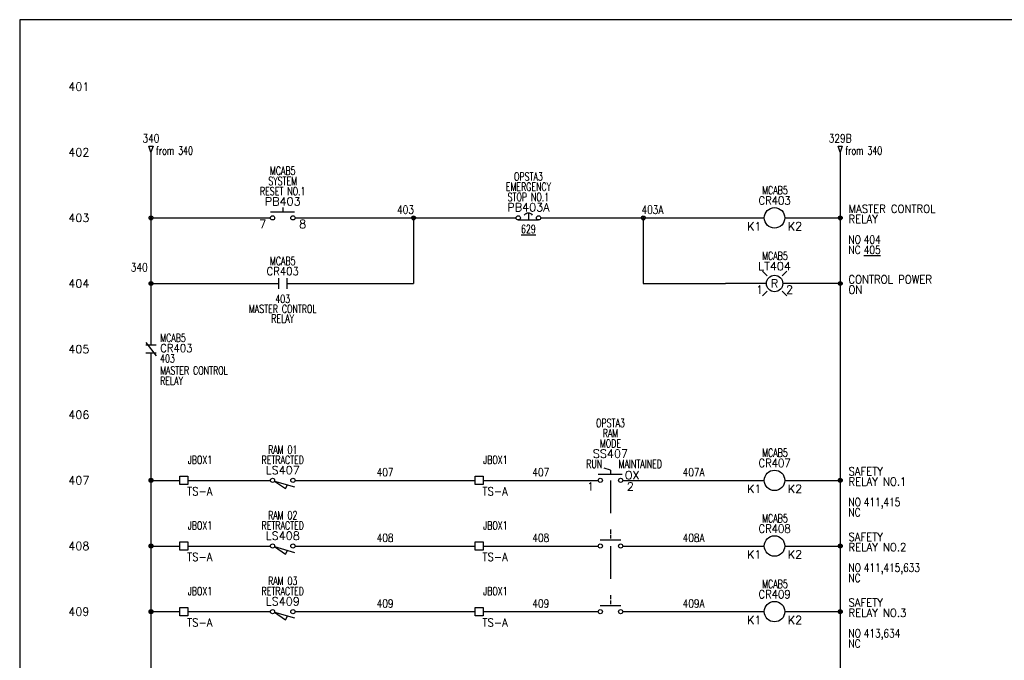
# Model space of a CAD drawing. Header units: inches. Extents: x 0 to 30, y 0 to 19.
# Tile 2 of 3: x 0 to 15, y 9.3 to 19. Entities that reach past the tile are written whole.
import ezdxf
from ezdxf.enums import TextEntityAlignment as Align

# ---------------------------------------------------------------- set-up
doc = ezdxf.new("R2010")
doc.units = ezdxf.units.IN
doc.header["$MEASUREMENT"] = 0
doc.linetypes.add('DASHED', pattern=[0.75, 0.5, -0.25])
for name, color, linetype in [('BLK_14AWG', 252, 'Continuous'), ('DESC', 1, 'Continuous'), ('DESCCHILD', 7, 'Continuous'), ('LINK', 8, 'DASHED'), ('LOC', 140, 'Continuous'), ('MISC', 30, 'Continuous'), ('POS', 7, 'Continuous'), ('RED_18AWG', 1, 'Continuous'), ('SYMS', 7, 'Continuous'), ('TAGS', 30, 'Continuous'), ('TERMS', 6, 'Continuous'), ('WHT_16AWG', 7, 'Continuous'), ('WIRECOPY', 52, 'Continuous'), ('WIRENO', 3, 'Continuous'), ('WIREREF_DEST', 62, 'Continuous'), ('XREF', 7, 'Continuous'), ('XREFCHILD', 7, 'Continuous')]:
    doc.layers.add(name, color=color, linetype=linetype)
doc.layers.add('Viewports', color=3, linetype='Continuous', plot=False)
doc.styles.add('WD', font='romans.shx')

# ---------------------------------------------------------------- blocks, each defined once
blk = doc.blocks.new('WD_MLRH')
at = {"style": 'WD'}
blk.add_attdef('RUNGFIRST', text='', height=0.125, dxfattribs=at).set_placement((-0.25, 0), align=Align.MIDDLE_RIGHT)
at = {"style": 'WD', "flags": 1}
for tag, p in [('RUNGHORV', (-0.25, -0.127)), ('RUNGINC', (-0.25, -0.163)), ('WIREMODE', (-0.25, -0.281)), ('RUNGDIST', (-0.25, -0.2)), ('RUNGCNT', (-0.25, -0.237)), ('WIREFMT', (-0.25, -0.321)), ('WIRE-START', (-0.25, -0.356)), ('WIRE-GSUF', (-0.25, -0.396)), ('PH3SPACE', (-0.25, -0.437))]:
    blk.add_attdef(tag, text='', height=0.025, dxfattribs=at).set_placement(p, align=Align.RIGHT)
blk = doc.blocks.new('WDDOT')
for radius in [0.03, 0.0187, 0.00929]:
    blk.add_circle((0, 0), radius)
blk = doc.blocks.new('HSS112')
for p, q in [((0, 0.156), (-0.094, 0.188)), ((0, 0.156), (0, 0.094)), ((-0.185, 0.094), (0.18, 0.094))]:
    blk.add_line(p, q)
for centre in [(-0.155, 0), (0.155, 0)]:
    blk.add_circle(centre, 0.0322)
at = {"style": 'WD', "width": 0.7}
for tag, p in [('INST', (0, 0.982)), ('LOC', (0, 0.812)), ('DESC1', (0, 0.656)), ('DESC2', (0, 0.5)), ('XREF', (0, -0.219))]:
    blk.add_attdef(tag, text='', height=0.125, dxfattribs=at).set_placement(p, align=Align.CENTER)
at = {"style": 'WD'}
blk.add_attdef('TAG1', text='', height=0.125, dxfattribs=at).set_placement((0, 0.344), align=Align.CENTER)
at = {"style": 'WD', "width": 0.7}
blk.add_attdef('POS1', text='', height=0.125, dxfattribs=at).set_placement((-0.125, 0.188), align=Align.RIGHT)
blk.add_attdef('POS2', (0.125, 0.188), '', height=0.125, dxfattribs=at)
at = {"style": 'WD'}
for tag, p, height in [('X2LINK', (0, 0.219), 0.01), ('X8LINK', (0, 0), 0.01), ('STATE', (0.219, 0.016), 0.125)]:
    blk.add_attdef(tag, p, '', height=height, dxfattribs=at)
for tag, p, height, flags in [('FAMILY', (0.205, 0.152), 0.01, 9), ('X4TERM01', (-0.188, 0), 0.0125, 1), ('X1TERM02', (0.188, 0), 0.0125, 1), ('CONTACT', (0.205, 0.136), 0.01, 1)]:
    blk.add_attdef(tag, p, '', height=height, dxfattribs=dict(at, flags=flags))
at = {"linetype": 'Continuous', "style": 'WD', "flags": 9}
for tag, p in [('ASSYCODE', (0.25, 0.094)), ('MFG', (0.23, 0.108)), ('CAT', (0.232, 0.121))]:
    blk.add_attdef(tag, text='', height=0.01, dxfattribs=at).set_placement(p, align=Align.CENTER)
at = {"linetype": 'Continuous', "style": 'WD', "flags": 8}
blk.add_attdef('TERM01', text='', height=0.125, dxfattribs=at).set_placement((-0.25, -0.031), align=Align.TOP_RIGHT)
blk.add_attdef('TERM02', text='', height=0.125, dxfattribs=at).set_placement((0.25, -0.031), align=Align.TOP_LEFT)
blk = doc.blocks.new('HLS11')
at = {"linetype": 'Continuous'}
for p, q in [((-0.125, -0.01), (0.041, -0.124)), ((-0.125, -0.01), (0.179, -0.097)), ((0.041, -0.124), (0.073, -0.067))]:
    blk.add_line(p, q, dxfattribs=at)
for centre in [(-0.155, 0), (0.155, 0)]:
    blk.add_circle(centre, 0.0322)
at = {"style": 'WD', "width": 0.7}
for tag, p in [('INST', (0, 0.719)), ('LOC', (0, 0.562)), ('DESC1', (0, 0.406)), ('DESC2', (0, 0.25)), ('XREF', (0, -0.299)), ('WDTAGALT', (0.006, -0.438))]:
    blk.add_attdef(tag, text='', height=0.125, dxfattribs=at).set_placement(p, align=Align.CENTER)
at = {"style": 'WD'}
blk.add_attdef('TAG1', text='', height=0.125, dxfattribs=at).set_placement((0, 0.094), align=Align.CENTER)
for tag, p, height, flags in [('X4TERM01', (-0.188, 0), 0.0125, 1), ('CONTACT', (0.038, 0.02), 0.01, 1), ('FAMILY', (0.038, 0.037), 0.01, 9), ('X1TERM02', (0.188, 0), 0.0125, 1)]:
    blk.add_attdef(tag, p, '', height=height, dxfattribs=dict(at, flags=flags))
for tag, p in [('X2LINK', (0, 0.031)), ('X8LINK', (0, -0.156))]:
    blk.add_attdef(tag, p, '', height=0.01, dxfattribs=at)
at = {"linetype": 'Continuous', "style": 'WD', "flags": 9}
for tag, p in [('CAT', (0.063, -0.007)), ('ASSYCODE', (0.062, -0.047)), ('MFG', (0.063, -0.027))]:
    blk.add_attdef(tag, text='', height=0.01, dxfattribs=at).set_placement(p, align=Align.CENTER)
at = {"linetype": 'Continuous', "style": 'WD', "flags": 8}
blk.add_attdef('TERM01', text='', height=0.125, dxfattribs=at).set_placement((-0.25, -0.031), align=Align.TOP_RIGHT)
blk.add_attdef('TERM02', text='', height=0.125, dxfattribs=at).set_placement((0.25, -0.031), align=Align.TOP_LEFT)
blk = doc.blocks.new('HCR1')
blk.add_circle((0, 0), 0.156)
at = {"style": 'WD'}
for tag, width, p in [('INST', 0.7, (0.006, 0.528)), ('LOC', 0.7, (0.006, 0.359)), ('TAG1', 0.9, (0, 0.202))]:
    blk.add_attdef(tag, text='', height=0.125, dxfattribs=dict(at, width=width)).set_placement(p, align=Align.CENTER)
at = {"style": 'WD', "flags": 9}
blk.add_attdef('FAMILY', text='', height=0.01, dxfattribs=at).set_placement((-0.005, 0.17), align=Align.CENTER)
at = {"linetype": 'Continuous', "style": 'WD', "flags": 1}
for tag, p in [('CAT', (0, 0.159)), ('MFG', (0, 0.14))]:
    blk.add_attdef(tag, text='', height=0.01, dxfattribs=at).set_placement(p, align=Align.MIDDLE)
at = {"style": 'WD'}
for tag, p, width in [('DESC1', (1.126, 0.076), 0.9), ('DESC2', (1.126, -0.081), 0.9), ('DESC3', (1.126, -0.237), 0.9), ('XREFNO', (1.359, -0.393), 0.8), ('XREFNC', (1.359, -0.549), 0.8)]:
    blk.add_attdef(tag, p, '', height=0.125, dxfattribs=dict(at, width=width))
at = {"style": 'WD', "flags": 1}
for tag, p in [('X4TERM01', (-0.156, 0)), ('X1TERM02', (0.156, 0))]:
    blk.add_attdef(tag, p, '', height=0.0125, dxfattribs=at)
at = {"linetype": 'Continuous', "style": 'WD', "flags": 9}
blk.add_attdef('ASSYCODE', text='', height=0.01, dxfattribs=at).set_placement((0, 0.125), align=Align.CENTER)
at = {"linetype": 'Continuous', "style": 'WD'}
blk.add_attdef('TERM01', text='', height=0.125, dxfattribs=at).set_placement((-0.2, -0.066), align=Align.TOP_RIGHT)
blk.add_attdef('TERM02', text='', height=0.125, dxfattribs=at).set_placement((0.2, -0.066), align=Align.TOP_LEFT)
at = {"style": 'WD', "width": 0.8, "flags": 8}
for tag, p in [('NO', (1.126, -0.393)), ('NC', (1.126, -0.549))]:
    blk.add_attdef(tag, p, '', height=0.125, dxfattribs=at)
blk = doc.blocks.new('HA1D2')
blk.add_lwpolyline([(0, 0.094), (0.031, 0.094), (0, 0), (-0.031, 0.094), (0, 0.094)])
at = {"style": 'WD', "width": 0.8, "flags": 8}
blk.add_attdef('WIRENO', text='', height=0.125, dxfattribs=at).set_placement((0, 0.15), align=Align.CENTER)
at = {"style": 'WD', "flags": 1}
for tag, p in [('X8TERM01', (0, 0)), ('SIGCODE', (0.026, 0.066))]:
    blk.add_attdef(tag, p, '', height=0.01, dxfattribs=at)
at = {"style": 'WD', "width": 0.7}
for tag, p in [('XREF', (0.077, -0.037)), ('DESC1', (0.077, -0.206))]:
    blk.add_attdef(tag, p, '', height=0.125, dxfattribs=at)
blk = doc.blocks.new('HT0W01')
for p, q in [((-0.062, 0.062), (0.062, 0.062)), ((-0.062, -0.062), (-0.062, 0.062)), ((0.062, 0.062), (0.062, -0.062)), ((0.062, -0.062), (-0.062, -0.062))]:
    blk.add_line(p, q)
at = {"style": 'WD'}
for tag, p, width in [('INST', (0.062, 0.42), 0.7), ('LOC', (0.062, 0.25), 0.7), ('DESC1', (0.05, -0.385), 0.8)]:
    blk.add_attdef(tag, p, '', height=0.125, dxfattribs=dict(at, width=width))
at = {"linetype": 'Continuous', "style": 'WD', "width": 0.8, "flags": 8}
blk.add_attdef('WIRENO', text='', height=0.125, dxfattribs=at).set_placement((0, 0.094), align=Align.CENTER)
at = {"style": 'WD', "flags": 1}
for tag, p, height in [('X4TERM01', (-0.062, 0), 0.0125), ('X4TERMDESC01', (-0.055, -0.023), 0.025), ('X2TERMDESC01', (-0.006, 0.029), 0.025), ('X2TERM01', (0, 0.062), 0.0125), ('STRIPSEQ', (0, 0), 0.00125), ('X1TERMDESC01', (0.039, 0.007), 0.025), ('X1TERM01', (0.062, 0), 0.0125), ('LINKTERM', (0, -0.002), 0.00125), ('X8TERM01', (0, -0.062), 0.0125), ('X8TERMDESC01', (0, -0.054), 0.025)]:
    blk.add_attdef(tag, p, '', height=height, dxfattribs=at)
at = {"linetype": 'Continuous', "style": 'WD'}
for tag, p, height, width, flags in [('TAGSTRIP', (0.05, -0.229), 0.125, 0.9, 8), ('CAT', (0.213, -0.406), 0.109, 0.8, 1), ('DESC2', (0.05, -0.541), 0.125, 0.8, 8), ('DESC3', (0.05, -0.698), 0.125, 0.8, 8)]:
    blk.add_attdef(tag, p, '', height=height, dxfattribs=dict(at, width=width, flags=flags))
at = {"linetype": 'Continuous', "style": 'WD', "width": 0.8, "flags": 1}
blk.add_attdef('MFG', text='', height=0.109, dxfattribs=at).set_placement((0.088, -0.406), align=Align.RIGHT)
at = {"style": 'WD', "width": 0.7, "flags": 1}
blk.add_attdef('ASSYCODE', (0.062, -0.281), '', height=0.01, dxfattribs=at)
blk = doc.blocks.new('HSS21')
for p, q in [((0, 0.168), (0, 0.115)), ((-0.156, 0.094), (0.156, 0.094))]:
    blk.add_line(p, q)
for centre in [(-0.155, 0), (0.155, 0)]:
    blk.add_circle(centre, 0.0322)
at = {"style": 'WD', "width": 0.7}
for tag, p in [('INST', (0, 0.826)), ('LOC', (0, 0.656)), ('DESC1', (0, 0.5)), ('DESC2', (0, 0.344)), ('XREF', (0, -0.219))]:
    blk.add_attdef(tag, text='', height=0.125, dxfattribs=at).set_placement(p, align=Align.CENTER)
at = {"style": 'WD'}
blk.add_attdef('TAG2', text='', height=0.125, dxfattribs=at).set_placement((0, 0.188), align=Align.CENTER)
for tag, p in [('X2LINK', (0, 0.188)), ('X8LINK', (0, 0))]:
    blk.add_attdef(tag, p, '', height=0.01, dxfattribs=at)
for tag, p, height, flags in [('X4TERM01', (-0.188, 0), 0.0125, 1), ('CONTACT', (0.056, 0.111), 0.01, 9), ('FAMILY', (0.056, 0.127), 0.01, 9), ('X1TERM02', (0.188, 0), 0.0125, 1)]:
    blk.add_attdef(tag, p, '', height=height, dxfattribs=dict(at, flags=flags))
at = {"style": 'WD', "width": 0.8}
blk.add_attdef('STATE', (0.219, 0.016), '', height=0.125, dxfattribs=at)
at = {"linetype": 'Continuous', "style": 'WD', "flags": 8}
blk.add_attdef('TERM01', text='', height=0.125, dxfattribs=at).set_placement((-0.25, -0.031), align=Align.TOP_RIGHT)
blk.add_attdef('TERM02', text='', height=0.125, dxfattribs=at).set_placement((0.25, -0.031), align=Align.TOP_LEFT)
blk = doc.blocks.new('HLT1R')
for p, q in [((-0.115, 0.115), (-0.186, 0.186)), ((0.115, 0.115), (0.186, 0.186)), ((-0.115, -0.115), (-0.186, -0.186)), ((0.115, -0.115), (0.186, -0.186))]:
    blk.add_line(p, q)
blk.add_circle((0, 0), 0.125)
at = {"style": 'WD', "width": 0.7}
for tag, p in [('INST', (0.006, 0.528)), ('LOC', (0.006, 0.359))]:
    blk.add_attdef(tag, text='', height=0.125, dxfattribs=at).set_placement(p, align=Align.CENTER)
at = {"style": 'WD'}
blk.add_attdef('TAG1', text='', height=0.125, dxfattribs=at).set_placement((0, 0.202), align=Align.CENTER)
at = {"style": 'WD', "flags": 9}
blk.add_attdef('FAMILY', text='', height=0.01, dxfattribs=at).set_placement((-0.005, 0.161), align=Align.CENTER)
at = {"style": 'WD'}
blk.add_attdef('COLOR', text='', height=0.125, dxfattribs=at).set_placement((0, 0), align=Align.MIDDLE)
at = {"style": 'WD', "flags": 1}
for tag, p in [('X4TERM01', (-0.125, 0)), ('X1TERM02', (0.125, 0))]:
    blk.add_attdef(tag, p, '', height=0.0125, dxfattribs=at)
at = {"linetype": 'Continuous', "style": 'WD', "flags": 9}
blk.add_attdef('ASSYCODE', text='', height=0.01, dxfattribs=at).set_placement((-0.003, 0.098), align=Align.CENTER)
at = {"linetype": 'Continuous', "style": 'WD', "flags": 1}
for tag, p in [('MFG', (0, 0.121)), ('CAT', (0, 0.14))]:
    blk.add_attdef(tag, text='', height=0.01, dxfattribs=at).set_placement(p, align=Align.MIDDLE)
at = {"style": 'WD'}
for tag, p, width in [('DESC1', (1.125, 0), 0.9), ('WDTAGALT', (1.125, -0.312), 0.7)]:
    blk.add_attdef(tag, p, '', height=0.125, dxfattribs=dict(at, width=width))
at = {"linetype": 'Continuous', "style": 'WD', "flags": 8}
blk.add_attdef('TERM01', text='', height=0.125, dxfattribs=at).set_placement((-0.175, -0.031), align=Align.TOP_RIGHT)
blk.add_attdef('TERM02', text='', height=0.125, dxfattribs=at).set_placement((0.175, -0.031), align=Align.TOP_LEFT)
at = {"style": 'WD', "width": 0.9}
blk.add_attdef('DESC2', text='', height=0.125, dxfattribs=at).set_placement((1.125, -0.031), align=Align.TOP_LEFT)
blk = doc.blocks.new('HPB11')
for p, q in [((0, 0.156), (0, 0.094)), ((-0.185, 0.094), (0.18, 0.094))]:
    blk.add_line(p, q)
for centre in [(-0.155, 0), (0.155, 0)]:
    blk.add_circle(centre, 0.0322)
at = {"style": 'WD', "width": 0.7}
for tag, p in [('INST', (0, 0.826)), ('LOC', (0, 0.656)), ('DESC1', (0, 0.5)), ('DESC2', (0, 0.344)), ('XREF', (0, -0.219))]:
    blk.add_attdef(tag, text='', height=0.125, dxfattribs=at).set_placement(p, align=Align.CENTER)
at = {"style": 'WD'}
blk.add_attdef('TAG1', text='', height=0.125, dxfattribs=at).set_placement((0, 0.188), align=Align.CENTER)
for tag, p in [('X2LINK', (0, 0.219)), ('X8LINK', (0, 0))]:
    blk.add_attdef(tag, p, '', height=0.01, dxfattribs=at)
for tag, p, height, flags in [('FAMILY', (0.205, 0.152), 0.01, 9), ('X4TERM01', (-0.188, 0), 0.0125, 1), ('X1TERM02', (0.188, 0), 0.0125, 1), ('CONTACT', (0.205, 0.136), 0.01, 1)]:
    blk.add_attdef(tag, p, '', height=height, dxfattribs=dict(at, flags=flags))
at = {"linetype": 'Continuous', "style": 'WD', "flags": 9}
for tag, p in [('ASSYCODE', (0.23, 0.071)), ('MFG', (0.228, 0.089)), ('CAT', (0.23, 0.108))]:
    blk.add_attdef(tag, text='', height=0.01, dxfattribs=at).set_placement(p, align=Align.CENTER)
at = {"linetype": 'Continuous', "style": 'WD', "flags": 8}
blk.add_attdef('TERM01', text='', height=0.125, dxfattribs=at).set_placement((-0.25, -0.031), align=Align.TOP_RIGHT)
blk.add_attdef('TERM02', text='', height=0.125, dxfattribs=at).set_placement((0.25, -0.031), align=Align.TOP_LEFT)
blk = doc.blocks.new('HCR21')
at = {"linetype": 'Continuous'}
for p, q in [((-0.062, 0.08), (-0.062, -0.08)), ((0.062, 0.08), (0.062, -0.08))]:
    blk.add_line(p, q, dxfattribs=at)
at = {"style": 'WD'}
for tag, width, p in [('INST', 0.7, (0, 0.451)), ('LOC', 0.7, (0, 0.281)), ('TAG2', 0.9, (0, 0.125)), ('XREF', 0.7, (0, -0.297)), ('DESC1', 0.7, (0, -0.449)), ('DESC2', 0.7, (0, -0.597)), ('DESC3', 0.7, (0, -0.744))]:
    blk.add_attdef(tag, text='', height=0.125, dxfattribs=dict(at, width=width)).set_placement(p, align=Align.CENTER)
for tag, p, height, flags in [('X4TERM01', (-0.062, 0), 0.0125, 1), ('X1TERM02', (0.062, 0), 0.0125, 1), ('CONTACT', (0.097, 0.036), 0.01, 1), ('FAMILY', (0.097, 0.053), 0.01, 9)]:
    blk.add_attdef(tag, p, '', height=height, dxfattribs=dict(at, flags=flags))
for tag, p in [('X2LINK', (0, 0.125)), ('X8LINK', (0, -0.125))]:
    blk.add_attdef(tag, p, '', height=0.01, dxfattribs=at)
at = {"linetype": 'Continuous', "style": 'WD', "flags": 8}
blk.add_attdef('TERM01', text='', height=0.125, dxfattribs=at).set_placement((-0.125, -0.016), align=Align.TOP_RIGHT)
blk.add_attdef('TERM02', text='', height=0.125, dxfattribs=at).set_placement((0.125, -0.016), align=Align.TOP_LEFT)
blk = doc.blocks.new('VCR22')
at = {"linetype": 'Continuous'}
for p, q in [((-0.08, 0.1), (0.08, -0.1)), ((0.08, 0.062), (-0.08, 0.062)), ((0.08, -0.063), (-0.08, -0.063))]:
    blk.add_line(p, q, dxfattribs=at)
at = {"style": 'WD'}
for tag, p, width in [('INST', (0.141, 0.266), 0.7), ('LOC', (0.141, 0.109), 0.7), ('TAG2', (0.141, -0.047), 0.9), ('XREF', (0.139, -0.205), 0.7), ('DESC1', (0.139, -0.388), 0.7), ('DESC2', (0.139, -0.545), 0.7), ('DESC3', (0.139, -0.701), 0.7)]:
    blk.add_attdef(tag, p, '', height=0.125, dxfattribs=dict(at, width=width))
at = {"linetype": 'Continuous', "style": 'WD', "flags": 8}
blk.add_attdef('TERM01', text='', height=0.125, dxfattribs=at).set_placement((-0.039, 0.156), align=Align.RIGHT)
at = {"style": 'WD'}
for tag, p, flags in [('FAMILY', (-0.19, -0.001), 9), ('CONTACT', (-0.19, -0.022), 1)]:
    blk.add_attdef(tag, p, '', height=0.0125, dxfattribs=dict(at, flags=flags))
at = {"color": 7, "style": 'WD'}
for tag, p in [('X4LINK', (-0.176, 0)), ('X1LINK', (0.156, 0))]:
    blk.add_attdef(tag, p, '', height=0.0125, dxfattribs=at)
at = {"color": 7, "style": 'WD', "flags": 1}
for tag, p in [('X2TERM01', (0, 0.062)), ('X8TERM02', (0, -0.063))]:
    blk.add_attdef(tag, p, '', height=0.0125, dxfattribs=at)
at = {"linetype": 'Continuous', "style": 'WD', "flags": 8}
blk.add_attdef('TERM02', text='', height=0.125, dxfattribs=at).set_placement((-0.039, -0.156), align=Align.TOP_RIGHT)
blk = doc.blocks.new('HPB12M')
for p, q in [((0, 0.074), (0, -0.031)), ((-0.156, -0.032), (0.156, -0.032))]:
    blk.add_line(p, q)
for centre in [(-0.155, 0), (0.155, 0)]:
    blk.add_circle(centre, 0.0322)
blk.add_arc((0, -0.006), 0.0781, 36.8699, 143.1301)
at = {"style": 'WD', "width": 0.7}
for tag, p in [('INST', (0, 0.738)), ('LOC', (0, 0.568)), ('DESC1', (0, 0.412)), ('DESC2', (0, 0.255)), ('XREF', (0, -0.232))]:
    blk.add_attdef(tag, text='', height=0.125, dxfattribs=at).set_placement(p, align=Align.CENTER)
at = {"style": 'WD'}
blk.add_attdef('TAG1', text='', height=0.125, dxfattribs=at).set_placement((0, 0.099), align=Align.CENTER)
for tag, p, height, flags in [('X4TERM01', (-0.188, 0), 0.0125, 1), ('CONTACT', (0.054, 0.042), 0.01, 9), ('FAMILY', (0.054, 0.058), 0.01, 9), ('X1TERM02', (0.188, 0), 0.0125, 1)]:
    blk.add_attdef(tag, p, '', height=height, dxfattribs=dict(at, flags=flags))
for tag, p in [('X2LINK', (0, 0.125)), ('X8LINK', (0, -0.094))]:
    blk.add_attdef(tag, p, '', height=0.01, dxfattribs=at)
at = {"linetype": 'Continuous', "style": 'WD', "flags": 9}
for tag, p in [('MFG', (0.076, 0)), ('CAT', (0.076, 0.017)), ('ASSYCODE', (0.076, -0.017))]:
    blk.add_attdef(tag, text='', height=0.01, dxfattribs=at).set_placement(p, align=Align.CENTER)
at = {"linetype": 'Continuous', "style": 'WD', "flags": 8}
blk.add_attdef('TERM01', text='', height=0.125, dxfattribs=at).set_placement((-0.25, -0.016), align=Align.TOP_RIGHT)
blk.add_attdef('TERM02', text='', height=0.125, dxfattribs=at).set_placement((0.25, -0.016), align=Align.TOP_LEFT)
blk = doc.blocks.new('WD_WNH')
at = {"linetype": 'Continuous', "style": 'WD', "width": 0.8}
blk.add_attdef('WIRENO', text='', height=0.125, dxfattribs=at).set_placement((0, 0.062), align=Align.CENTER)
at = {"style": 'WD', "flags": 1}
for tag, p in [('W01USER', (0, 0.078)), ('W02USER', (0, 0.07)), ('W03USER', (0, 0.062)), ('W04USER', (0, 0.055)), ('W05USER', (0, 0.047)), ('W06USER', (0, 0.039)), ('W07USER', (0, 0.031)), ('W08USER', (0, 0.023)), ('W09USER', (0, 0.016)), ('W10USER', (0, 0.008))]:
    blk.add_attdef(tag, text='', height=0.005, dxfattribs=at).set_placement(p, align=Align.CENTER)
blk = doc.blocks.new('WD_WNV')
at = {"linetype": 'Continuous', "style": 'WD', "width": 0.8}
blk.add_attdef('WIRENO', text='', height=0.125, dxfattribs=at).set_placement((-0.05, 0), align=Align.MIDDLE_RIGHT)
at = {"style": 'WD', "flags": 1}
for tag, p in [('W01USER', (-0.062, 0.094)), ('W02USER', (-0.062, 0.086)), ('W03USER', (-0.062, 0.078)), ('W04USER', (-0.062, 0.07)), ('W05USER', (-0.062, 0.062)), ('W06USER', (-0.062, 0.055)), ('W07USER', (-0.062, 0.047)), ('W08USER', (-0.062, 0.039)), ('W09USER', (-0.062, 0.031)), ('W10USER', (-0.062, 0.023))]:
    blk.add_attdef(tag, text='', height=0.005, dxfattribs=at).set_placement(p, align=Align.CENTER)
blk = doc.blocks.new('WD_WCH')
at = {"linetype": 'Continuous', "style": 'WD', "width": 0.8}
blk.add_attdef('WIRECOPY', text='', height=0.125, dxfattribs=at).set_placement((0, 0.0625), align=Align.CENTER)

msp = doc.modelspace()

# ---------------------------------------------------------------- linework, layer by layer
at = {"layer": 'BLK_14AWG'}
for p, q in [((2, 17), (2, 14.062)), ((2, 16), (3.82, 16)), ((2, 15), (3.945, 15)), ((2, 13.938), (2, 1)), ((2, 12), (2.438, 12)), ((2.562, 12), (3.82, 12)), ((2, 11), (2.438, 11)), ((2.562, 11), (3.819, 11)), ((2, 10), (2.438, 10)), ((2.562, 10), (3.819, 10))]:
    msp.add_line(p, q, dxfattribs=at)
at = {"layer": 'LINK'}
for points in [[(9, 12), (9, 11.188)], [(9, 11), (9, 10.188)]]:
    msp.add_lwpolyline(points, dxfattribs=at)
at = {"layer": 'RED_18AWG'}
for p, q in [((4.194, 16), (7.562, 16)), ((6, 16), (6, 15)), ((7.938, 16), (11.344, 16)), ((9.5, 16), (9.5, 15)), ((4.069, 15), (6, 15)), ((9.5, 15), (10.75, 15)), ((11.375, 15), (10.75, 15)), ((4.194, 12), (6.938, 12)), ((7.062, 12), (8.812, 12)), ((9.188, 12), (11.344, 12)), ((4.194, 11), (6.938, 11)), ((7.062, 11), (8.812, 11)), ((9.188, 11), (11.344, 11)), ((4.194, 10), (6.938, 10)), ((7.062, 10), (8.812, 10)), ((9.188, 10), (11.344, 10))]:
    msp.add_line(p, q, dxfattribs=at)
at = {"layer": 'Viewports'}
msp.add_lwpolyline([(0, 0), (30, 0), (30, 19.02), (0, 19.02)], close=True, dxfattribs=at)
at = {"layer": 'WHT_16AWG'}
for p, q in [((12.5, 17), (12.5, 1)), ((11.656, 16), (12.5, 16)), ((12.5, 15), (11.625, 15)), ((11.656, 12), (12.5, 12)), ((11.656, 11), (12.5, 11)), ((11.656, 10), (12.5, 10))]:
    msp.add_line(p, q, dxfattribs=at)

# ---------------------------------------------------------------- block references
at = {"layer": 'SYMS'}
ref = msp.add_blockref('WD_MLRH', (1.312, 18), dxfattribs=at)
ref.add_attrib('RUNGFIRST', '401', dxfattribs={"layer": 'MISC', "height": 0.125, "style": 'WD'}).set_placement((1.062, 18), align=Align.MIDDLE_RIGHT)
ref = msp.add_blockref('HA1D2', (2, 17), dxfattribs=at)
ref.add_attrib('WIRENO', '340', dxfattribs={"layer": 'WIREREF_DEST', "height": 0.125, "style": 'WD', "width": 0.8, "flags": 8}).set_placement((2, 17.15), align=Align.CENTER)
ref.add_attrib('XREF', 'from 340', (2.077, 16.963), dxfattribs={"layer": 'XREF', "height": 0.125, "style": 'WD', "width": 0.7})
ref = msp.add_blockref('HA1D2', (12.5, 17), dxfattribs=at)
ref.add_attrib('WIRENO', '329B', dxfattribs={"layer": 'WIREREF_DEST', "height": 0.125, "style": 'WD', "width": 0.8, "flags": 8}).set_placement((12.5, 17.15), align=Align.CENTER)
ref.add_attrib('XREF', 'from 340', (12.577, 16.963), dxfattribs={"layer": 'XREF', "height": 0.125, "style": 'WD', "width": 0.7})
ref = msp.add_blockref('HPB11', (4.007, 16), dxfattribs=at)
ref.add_attrib('TERM01', '7', dxfattribs={"layer": 'TERMS', "linetype": 'Continuous', "height": 0.125, "style": 'WD', "flags": 8}).set_placement((3.757, 15.969), align=Align.TOP_RIGHT)
ref.add_attrib('TERM02', '8', dxfattribs={"layer": 'TERMS', "linetype": 'Continuous', "height": 0.125, "style": 'WD', "flags": 8}).set_placement((4.257, 15.969), align=Align.TOP_LEFT)
ref.add_attrib('LOC', 'MCAB5', dxfattribs={"layer": 'LOC', "height": 0.125, "style": 'WD', "width": 0.7}).set_placement((4.007, 16.656), align=Align.CENTER)
ref.add_attrib('DESC2', 'RESET NO.1', dxfattribs={"layer": 'DESC', "height": 0.125, "style": 'WD', "width": 0.7}).set_placement((4.007, 16.344), align=Align.CENTER)
ref.add_attrib('DESC1', 'SYSTEM', dxfattribs={"layer": 'DESC', "height": 0.125, "style": 'WD', "width": 0.7}).set_placement((4.007, 16.5), align=Align.CENTER)
ref.add_attrib('TAG1', 'PB403', dxfattribs={"layer": 'TAGS', "height": 0.125, "style": 'WD'}).set_placement((4.007, 16.188), align=Align.CENTER)
ref = msp.add_blockref('HPB12M', (7.75, 16), dxfattribs=at)
ref.add_attrib('LOC', 'OPSTA3', dxfattribs={"layer": 'LOC', "height": 0.125, "style": 'WD', "width": 0.7}).set_placement((7.75, 16.568), align=Align.CENTER)
ref.add_attrib('XREF', '%%u629%%u', dxfattribs={"layer": 'XREF', "height": 0.125, "style": 'WD', "width": 0.7}).set_placement((7.75, 15.768), align=Align.CENTER)
ref.add_attrib('DESC2', 'STOP NO.1', dxfattribs={"layer": 'DESC', "height": 0.125, "style": 'WD', "width": 0.7}).set_placement((7.75, 16.255), align=Align.CENTER)
ref.add_attrib('DESC1', 'EMERGENCY', dxfattribs={"layer": 'DESC', "height": 0.125, "style": 'WD', "width": 0.7}).set_placement((7.75, 16.412), align=Align.CENTER)
ref.add_attrib('TAG1', 'PB403A', dxfattribs={"layer": 'TAGS', "height": 0.125, "style": 'WD'}).set_placement((7.75, 16.099), align=Align.CENTER)
ref = msp.add_blockref('HCR1', (11.5, 16), dxfattribs=at)
ref.add_attrib('LOC', 'MCAB5', dxfattribs={"layer": 'LOC', "height": 0.125, "style": 'WD', "width": 0.7}).set_placement((11.506, 16.359), align=Align.CENTER)
ref.add_attrib('NC', 'NC', (12.626, 15.451), dxfattribs={"layer": 'MISC', "height": 0.125, "style": 'WD', "width": 0.8, "flags": 8})
ref.add_attrib('NO', 'NO', (12.626, 15.607), dxfattribs={"layer": 'MISC', "height": 0.125, "style": 'WD', "width": 0.8, "flags": 8})
ref.add_attrib('TERM02', 'K2', dxfattribs={"layer": 'TERMS', "linetype": 'Continuous', "height": 0.125, "style": 'WD'}).set_placement((11.7, 15.934), align=Align.TOP_LEFT)
ref.add_attrib('TERM01', 'K1', dxfattribs={"layer": 'TERMS', "linetype": 'Continuous', "height": 0.125, "style": 'WD'}).set_placement((11.3, 15.934), align=Align.TOP_RIGHT)
ref.add_attrib('XREFNC', '%%u405%%u', (12.859, 15.451), dxfattribs={"layer": 'XREF', "height": 0.125, "style": 'WD', "width": 0.8})
ref.add_attrib('XREFNO', '404', (12.859, 15.607), dxfattribs={"layer": 'XREF', "height": 0.125, "style": 'WD', "width": 0.8})
ref.add_attrib('DESC2', 'RELAY', (12.626, 15.919), dxfattribs={"layer": 'DESC', "height": 0.125, "style": 'WD', "width": 0.9})
ref.add_attrib('DESC1', 'MASTER CONTROL', (12.626, 16.076), dxfattribs={"layer": 'DESC', "height": 0.125, "style": 'WD', "width": 0.9})
ref.add_attrib('TAG1', 'CR403', dxfattribs={"layer": 'TAGS', "height": 0.125, "style": 'WD', "width": 0.9}).set_placement((11.5, 16.202), align=Align.CENTER)
for name, p in [('WDDOT', (2, 16)), ('WDDOT', (6, 16)), ('WDDOT', (9.5, 16)), ('WDDOT', (12.5, 16)), ('WDDOT', (2, 15)), ('WDDOT', (12.5, 15)), ('WDDOT', (2, 12)), ('WDDOT', (12.5, 12)), ('HSS21', (9, 11)), ('WDDOT', (2, 11)), ('WDDOT', (12.5, 11)), ('HSS21', (9, 10)), ('WDDOT', (2, 10)), ('WDDOT', (12.5, 10))]:
    msp.add_blockref(name, p, dxfattribs=at)
ref = msp.add_blockref('HLT1R', (11.5, 15), dxfattribs=at)
ref.add_attrib('LOC', 'MCAB5', dxfattribs={"layer": 'LOC', "height": 0.125, "style": 'WD', "width": 0.7}).set_placement((11.506, 15.359), align=Align.CENTER)
ref.add_attrib('DESC2', 'ON', dxfattribs={"layer": 'DESC', "height": 0.125, "style": 'WD', "width": 0.9}).set_placement((12.625, 14.969), align=Align.TOP_LEFT)
ref.add_attrib('DESC1', 'CONTROL POWER', (12.625, 15), dxfattribs={"layer": 'DESC', "height": 0.125, "style": 'WD', "width": 0.9})
ref.add_attrib('TERM02', '2', dxfattribs={"layer": 'TERMS', "linetype": 'Continuous', "height": 0.125, "style": 'WD', "flags": 8}).set_placement((11.675, 14.969), align=Align.TOP_LEFT)
ref.add_attrib('TERM01', '1', dxfattribs={"layer": 'TERMS', "linetype": 'Continuous', "height": 0.125, "style": 'WD', "flags": 8}).set_placement((11.325, 14.969), align=Align.TOP_RIGHT)
ref.add_attrib('TAG1', 'LT404', dxfattribs={"layer": 'TAGS', "height": 0.125, "style": 'WD'}).set_placement((11.5, 15.202), align=Align.CENTER)
ref.add_attrib('COLOR', 'R', dxfattribs={"layer": 'MISC', "height": 0.125, "style": 'WD'}).set_placement((11.5, 15), align=Align.MIDDLE)
ref = msp.add_blockref('HCR21', (4.007, 15), dxfattribs=at)
ref.add_attrib('LOC', 'MCAB5', dxfattribs={"layer": 'LOC', "height": 0.125, "style": 'WD', "width": 0.7}).set_placement((4.007, 15.281), align=Align.CENTER)
ref.add_attrib('XREF', '403', dxfattribs={"layer": 'XREFCHILD', "height": 0.125, "style": 'WD', "width": 0.7}).set_placement((4.007, 14.703), align=Align.CENTER)
ref.add_attrib('DESC2', 'RELAY', dxfattribs={"layer": 'DESCCHILD', "height": 0.125, "style": 'WD', "width": 0.7}).set_placement((4.007, 14.403), align=Align.CENTER)
ref.add_attrib('DESC1', 'MASTER CONTROL', dxfattribs={"layer": 'DESCCHILD', "height": 0.125, "style": 'WD', "width": 0.7}).set_placement((4.007, 14.551), align=Align.CENTER)
ref.add_attrib('TAG2', 'CR403', dxfattribs={"layer": 'TAGS', "height": 0.125, "style": 'WD', "width": 0.9}).set_placement((4.007, 15.125), align=Align.CENTER)
ref = msp.add_blockref('VCR22', (2, 14), dxfattribs=at)
ref.add_attrib('LOC', 'MCAB5', (2.141, 14.109), dxfattribs={"layer": 'LOC', "height": 0.125, "style": 'WD', "width": 0.7})
ref.add_attrib('DESC2', 'RELAY', (2.139, 13.455), dxfattribs={"layer": 'DESCCHILD', "height": 0.125, "style": 'WD', "width": 0.7})
ref.add_attrib('DESC1', 'MASTER CONTROL', (2.139, 13.612), dxfattribs={"layer": 'DESCCHILD', "height": 0.125, "style": 'WD', "width": 0.7})
ref.add_attrib('XREF', '403', (2.139, 13.795), dxfattribs={"layer": 'XREFCHILD', "height": 0.125, "style": 'WD', "width": 0.7})
ref.add_attrib('TAG2', 'CR403', (2.141, 13.953), dxfattribs={"layer": 'TAGS', "height": 0.125, "style": 'WD', "width": 0.9})
ref = msp.add_blockref('HSS112', (9, 12), dxfattribs=at)
ref.add_attrib('TERM01', '1', dxfattribs={"layer": 'TERMS', "linetype": 'Continuous', "height": 0.125, "style": 'WD', "flags": 8}).set_placement((8.75, 11.969), align=Align.TOP_RIGHT)
ref.add_attrib('TERM02', '2', dxfattribs={"layer": 'TERMS', "linetype": 'Continuous', "height": 0.125, "style": 'WD', "flags": 8}).set_placement((9.25, 11.969), align=Align.TOP_LEFT)
ref.add_attrib('LOC', 'OPSTA3', dxfattribs={"layer": 'LOC', "height": 0.125, "style": 'WD', "width": 0.7}).set_placement((9, 12.812), align=Align.CENTER)
ref.add_attrib('STATE', 'OX', (9.219, 12.016), dxfattribs={"layer": 'MISC', "height": 0.125, "style": 'WD'})
ref.add_attrib('POS2', 'MAINTAINED', (9.125, 12.188), dxfattribs={"layer": 'POS', "height": 0.125, "style": 'WD', "width": 0.7})
ref.add_attrib('POS1', 'RUN', dxfattribs={"layer": 'POS', "height": 0.125, "style": 'WD', "width": 0.7}).set_placement((8.875, 12.188), align=Align.RIGHT)
ref.add_attrib('DESC2', 'MODE', dxfattribs={"layer": 'DESC', "height": 0.125, "style": 'WD', "width": 0.7}).set_placement((9, 12.5), align=Align.CENTER)
ref.add_attrib('DESC1', 'RAM', dxfattribs={"layer": 'DESC', "height": 0.125, "style": 'WD', "width": 0.7}).set_placement((9, 12.656), align=Align.CENTER)
ref.add_attrib('TAG1', 'SS407', dxfattribs={"layer": 'TAGS', "height": 0.125, "style": 'WD'}).set_placement((9, 12.344), align=Align.CENTER)
ref = msp.add_blockref('HLS11', (4.007, 12), dxfattribs=at)
ref.add_attrib('DESC2', 'RETRACTED', dxfattribs={"layer": 'DESC', "height": 0.125, "style": 'WD', "width": 0.7}).set_placement((4.007, 12.25), align=Align.CENTER)
ref.add_attrib('DESC1', 'RAM 01', dxfattribs={"layer": 'DESC', "height": 0.125, "style": 'WD', "width": 0.7}).set_placement((4.007, 12.406), align=Align.CENTER)
ref.add_attrib('TAG1', 'LS407', dxfattribs={"layer": 'TAGS', "height": 0.125, "style": 'WD'}).set_placement((4.007, 12.094), align=Align.CENTER)
ref = msp.add_blockref('HCR1', (11.5, 12), dxfattribs=at)
ref.add_attrib('LOC', 'MCAB5', dxfattribs={"layer": 'LOC', "height": 0.125, "style": 'WD', "width": 0.7}).set_placement((11.506, 12.359), align=Align.CENTER)
ref.add_attrib('NC', 'NC', (12.626, 11.451), dxfattribs={"layer": 'MISC', "height": 0.125, "style": 'WD', "width": 0.8, "flags": 8})
ref.add_attrib('NO', 'NO', (12.626, 11.607), dxfattribs={"layer": 'MISC', "height": 0.125, "style": 'WD', "width": 0.8, "flags": 8})
ref.add_attrib('TERM02', 'K2', dxfattribs={"layer": 'TERMS', "linetype": 'Continuous', "height": 0.125, "style": 'WD'}).set_placement((11.7, 11.934), align=Align.TOP_LEFT)
ref.add_attrib('TERM01', 'K1', dxfattribs={"layer": 'TERMS', "linetype": 'Continuous', "height": 0.125, "style": 'WD'}).set_placement((11.3, 11.934), align=Align.TOP_RIGHT)
ref.add_attrib('XREFNO', '411,415', (12.859, 11.607), dxfattribs={"layer": 'XREF', "height": 0.125, "style": 'WD', "width": 0.8})
ref.add_attrib('DESC2', 'RELAY NO.1', (12.626, 11.919), dxfattribs={"layer": 'DESC', "height": 0.125, "style": 'WD', "width": 0.9})
ref.add_attrib('DESC1', 'SAFETY', (12.626, 12.076), dxfattribs={"layer": 'DESC', "height": 0.125, "style": 'WD', "width": 0.9})
ref.add_attrib('TAG1', 'CR407', dxfattribs={"layer": 'TAGS', "height": 0.125, "style": 'WD', "width": 0.9}).set_placement((11.5, 12.202), align=Align.CENTER)
ref = msp.add_blockref('HT0W01', (2.5, 12), dxfattribs=at)
ref.add_attrib('LOC', 'JBOX1', (2.562, 12.25), dxfattribs={"layer": 'LOC', "height": 0.125, "style": 'WD', "width": 0.7})
ref.add_attrib('TAGSTRIP', 'TS-A', (2.55, 11.771), dxfattribs={"layer": 'TAGS', "linetype": 'Continuous', "height": 0.125, "style": 'WD', "width": 0.9, "flags": 8})
ref = msp.add_blockref('HT0W01', (7, 12), dxfattribs=at)
ref.add_attrib('LOC', 'JBOX1', (7.062, 12.25), dxfattribs={"layer": 'LOC', "height": 0.125, "style": 'WD', "width": 0.7})
ref.add_attrib('TAGSTRIP', 'TS-A', (7.05, 11.771), dxfattribs={"layer": 'TAGS', "linetype": 'Continuous', "height": 0.125, "style": 'WD', "width": 0.9, "flags": 8})
ref = msp.add_blockref('HLS11', (4.007, 11), dxfattribs=at)
ref.add_attrib('DESC2', 'RETRACTED', dxfattribs={"layer": 'DESC', "height": 0.125, "style": 'WD', "width": 0.7}).set_placement((4.007, 11.25), align=Align.CENTER)
ref.add_attrib('DESC1', 'RAM 02', dxfattribs={"layer": 'DESC', "height": 0.125, "style": 'WD', "width": 0.7}).set_placement((4.007, 11.406), align=Align.CENTER)
ref.add_attrib('TAG1', 'LS408', dxfattribs={"layer": 'TAGS', "height": 0.125, "style": 'WD'}).set_placement((4.007, 11.094), align=Align.CENTER)
ref = msp.add_blockref('HCR1', (11.5, 11), dxfattribs=at)
ref.add_attrib('LOC', 'MCAB5', dxfattribs={"layer": 'LOC', "height": 0.125, "style": 'WD', "width": 0.7}).set_placement((11.506, 11.359), align=Align.CENTER)
ref.add_attrib('NC', 'NC', (12.626, 10.451), dxfattribs={"layer": 'MISC', "height": 0.125, "style": 'WD', "width": 0.8, "flags": 8})
ref.add_attrib('NO', 'NO', (12.626, 10.607), dxfattribs={"layer": 'MISC', "height": 0.125, "style": 'WD', "width": 0.8, "flags": 8})
ref.add_attrib('TERM02', 'K2', dxfattribs={"layer": 'TERMS', "linetype": 'Continuous', "height": 0.125, "style": 'WD'}).set_placement((11.7, 10.934), align=Align.TOP_LEFT)
ref.add_attrib('TERM01', 'K1', dxfattribs={"layer": 'TERMS', "linetype": 'Continuous', "height": 0.125, "style": 'WD'}).set_placement((11.3, 10.934), align=Align.TOP_RIGHT)
ref.add_attrib('XREFNO', '411,415,633', (12.859, 10.607), dxfattribs={"layer": 'XREF', "height": 0.125, "style": 'WD', "width": 0.8})
ref.add_attrib('DESC2', 'RELAY NO.2', (12.626, 10.919), dxfattribs={"layer": 'DESC', "height": 0.125, "style": 'WD', "width": 0.9})
ref.add_attrib('DESC1', 'SAFETY', (12.626, 11.076), dxfattribs={"layer": 'DESC', "height": 0.125, "style": 'WD', "width": 0.9})
ref.add_attrib('TAG1', 'CR408', dxfattribs={"layer": 'TAGS', "height": 0.125, "style": 'WD', "width": 0.9}).set_placement((11.5, 11.202), align=Align.CENTER)
ref = msp.add_blockref('HT0W01', (2.5, 11), dxfattribs=at)
ref.add_attrib('LOC', 'JBOX1', (2.562, 11.25), dxfattribs={"layer": 'LOC', "height": 0.125, "style": 'WD', "width": 0.7})
ref.add_attrib('TAGSTRIP', 'TS-A', (2.55, 10.771), dxfattribs={"layer": 'TAGS', "linetype": 'Continuous', "height": 0.125, "style": 'WD', "width": 0.9, "flags": 8})
ref = msp.add_blockref('HT0W01', (7, 11), dxfattribs=at)
ref.add_attrib('LOC', 'JBOX1', (7.062, 11.25), dxfattribs={"layer": 'LOC', "height": 0.125, "style": 'WD', "width": 0.7})
ref.add_attrib('TAGSTRIP', 'TS-A', (7.05, 10.771), dxfattribs={"layer": 'TAGS', "linetype": 'Continuous', "height": 0.125, "style": 'WD', "width": 0.9, "flags": 8})
ref = msp.add_blockref('HLS11', (4.007, 10), dxfattribs=at)
ref.add_attrib('DESC2', 'RETRACTED', dxfattribs={"layer": 'DESC', "height": 0.125, "style": 'WD', "width": 0.7}).set_placement((4.007, 10.25), align=Align.CENTER)
ref.add_attrib('DESC1', 'RAM 03', dxfattribs={"layer": 'DESC', "height": 0.125, "style": 'WD', "width": 0.7}).set_placement((4.007, 10.406), align=Align.CENTER)
ref.add_attrib('TAG1', 'LS409', dxfattribs={"layer": 'TAGS', "height": 0.125, "style": 'WD'}).set_placement((4.007, 10.094), align=Align.CENTER)
ref = msp.add_blockref('HT0W01', (2.5, 10), dxfattribs=at)
ref.add_attrib('LOC', 'JBOX1', (2.562, 10.25), dxfattribs={"layer": 'LOC', "height": 0.125, "style": 'WD', "width": 0.7})
ref.add_attrib('TAGSTRIP', 'TS-A', (2.55, 9.771), dxfattribs={"layer": 'TAGS', "linetype": 'Continuous', "height": 0.125, "style": 'WD', "width": 0.9, "flags": 8})
ref = msp.add_blockref('HT0W01', (7, 10), dxfattribs=at)
ref.add_attrib('LOC', 'JBOX1', (7.062, 10.25), dxfattribs={"layer": 'LOC', "height": 0.125, "style": 'WD', "width": 0.7})
ref.add_attrib('TAGSTRIP', 'TS-A', (7.05, 9.771), dxfattribs={"layer": 'TAGS', "linetype": 'Continuous', "height": 0.125, "style": 'WD', "width": 0.9, "flags": 8})
ref = msp.add_blockref('HCR1', (11.5, 10), dxfattribs=at)
ref.add_attrib('LOC', 'MCAB5', dxfattribs={"layer": 'LOC', "height": 0.125, "style": 'WD', "width": 0.7}).set_placement((11.506, 10.359), align=Align.CENTER)
ref.add_attrib('NC', 'NC', (12.626, 9.451), dxfattribs={"layer": 'MISC', "height": 0.125, "style": 'WD', "width": 0.8, "flags": 8})
ref.add_attrib('NO', 'NO', (12.626, 9.607), dxfattribs={"layer": 'MISC', "height": 0.125, "style": 'WD', "width": 0.8, "flags": 8})
ref.add_attrib('TERM02', 'K2', dxfattribs={"layer": 'TERMS', "linetype": 'Continuous', "height": 0.125, "style": 'WD'}).set_placement((11.7, 9.934), align=Align.TOP_LEFT)
ref.add_attrib('TERM01', 'K1', dxfattribs={"layer": 'TERMS', "linetype": 'Continuous', "height": 0.125, "style": 'WD'}).set_placement((11.3, 9.934), align=Align.TOP_RIGHT)
ref.add_attrib('XREFNO', '413,634', (12.859, 9.607), dxfattribs={"layer": 'XREF', "height": 0.125, "style": 'WD', "width": 0.8})
ref.add_attrib('DESC2', 'RELAY NO.3', (12.626, 9.919), dxfattribs={"layer": 'DESC', "height": 0.125, "style": 'WD', "width": 0.9})
ref.add_attrib('DESC1', 'SAFETY', (12.626, 10.076), dxfattribs={"layer": 'DESC', "height": 0.125, "style": 'WD', "width": 0.9})
ref.add_attrib('TAG1', 'CR409', dxfattribs={"layer": 'TAGS', "height": 0.125, "style": 'WD', "width": 0.9}).set_placement((11.5, 10.202), align=Align.CENTER)
at = {"layer": 'WIRECOPY'}
ref = msp.add_blockref('WD_WCH', (7.938, 12), dxfattribs=at)
ref.add_attrib('WIRECOPY', '407', dxfattribs={"linetype": 'Continuous', "height": 0.125, "style": 'WD', "width": 0.8}).set_placement((7.938, 12.062), align=Align.CENTER)
ref = msp.add_blockref('WD_WCH', (7.938, 11), dxfattribs=at)
ref.add_attrib('WIRECOPY', '408', dxfattribs={"linetype": 'Continuous', "height": 0.125, "style": 'WD', "width": 0.8}).set_placement((7.938, 11.062), align=Align.CENTER)
ref = msp.add_blockref('WD_WCH', (7.938, 10), dxfattribs=at)
ref.add_attrib('WIRECOPY', '409', dxfattribs={"linetype": 'Continuous', "height": 0.125, "style": 'WD', "width": 0.8}).set_placement((7.938, 10.062), align=Align.CENTER)
at = {"layer": 'WIRENO'}
ref = msp.add_blockref('WD_WNH', (5.878, 16), dxfattribs=at)
ref.add_attrib('WIRENO', '403', dxfattribs={"linetype": 'Continuous', "height": 0.125, "style": 'WD', "width": 0.8}).set_placement((5.878, 16.062), align=Align.CENTER)
ref = msp.add_blockref('WD_WNH', (9.641, 16), dxfattribs=at)
ref.add_attrib('WIRENO', '403A', dxfattribs={"linetype": 'Continuous', "height": 0.125, "style": 'WD', "width": 0.8}).set_placement((9.641, 16.062), align=Align.CENTER)
ref = msp.add_blockref('WD_WNV', (2, 15.247), dxfattribs=at)
ref.add_attrib('WIRENO', '340', dxfattribs={"linetype": 'Continuous', "height": 0.125, "style": 'WD', "width": 0.8}).set_placement((1.95, 15.247), align=Align.MIDDLE_RIGHT)
ref = msp.add_blockref('WD_WNH', (5.566, 12), dxfattribs=at)
ref.add_attrib('WIRENO', '407', dxfattribs={"linetype": 'Continuous', "height": 0.125, "style": 'WD', "width": 0.8}).set_placement((5.566, 12.062), align=Align.CENTER)
ref = msp.add_blockref('WD_WNH', (10.266, 12), dxfattribs=at)
ref.add_attrib('WIRENO', '407A', dxfattribs={"linetype": 'Continuous', "height": 0.125, "style": 'WD', "width": 0.8}).set_placement((10.266, 12.062), align=Align.CENTER)
ref = msp.add_blockref('WD_WNH', (5.566, 11), dxfattribs=at)
ref.add_attrib('WIRENO', '408', dxfattribs={"linetype": 'Continuous', "height": 0.125, "style": 'WD', "width": 0.8}).set_placement((5.566, 11.062), align=Align.CENTER)
ref = msp.add_blockref('WD_WNH', (10.266, 11), dxfattribs=at)
ref.add_attrib('WIRENO', '408A', dxfattribs={"linetype": 'Continuous', "height": 0.125, "style": 'WD', "width": 0.8}).set_placement((10.266, 11.062), align=Align.CENTER)
ref = msp.add_blockref('WD_WNH', (5.566, 10), dxfattribs=at)
ref.add_attrib('WIRENO', '409', dxfattribs={"linetype": 'Continuous', "height": 0.125, "style": 'WD', "width": 0.8}).set_placement((5.566, 10.062), align=Align.CENTER)
ref = msp.add_blockref('WD_WNH', (10.266, 10), dxfattribs=at)
ref.add_attrib('WIRENO', '409A', dxfattribs={"linetype": 'Continuous', "height": 0.125, "style": 'WD', "width": 0.8}).set_placement((10.266, 10.062), align=Align.CENTER)

# ---------------------------------------------------------------- texts
at = {"layer": 'MISC', "style": 'WD'}
for s, p in [('402', (1.062, 17)), ('403', (1.062, 16)), ('404', (1.062, 15)), ('405', (1.062, 14)), ('406', (1.062, 13)), ('407', (1.062, 12)), ('408', (1.062, 11)), ('409', (1.062, 10))]:
    msp.add_text(s, height=0.125, dxfattribs=at).set_placement(p, align=Align.MIDDLE_RIGHT)

doc.saveas('drawing.dxf')
